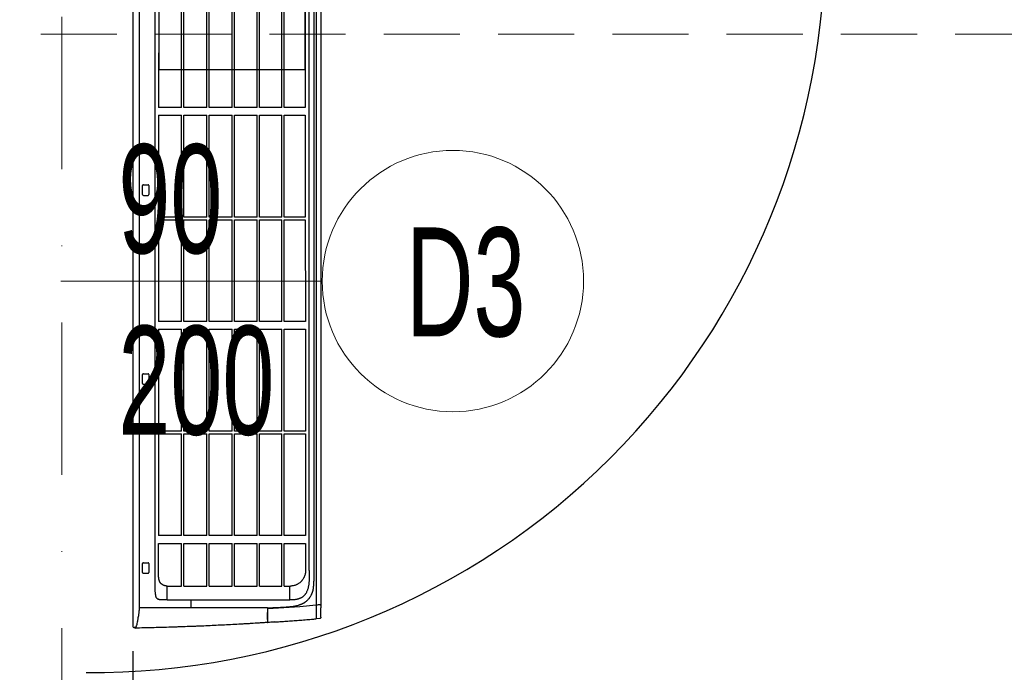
# Model space of a CAD drawing. Header units: inches. Extents: x 67073 to 287261, y -76160 to 48412.
# Tile 72 of 117: x 84219 to 84332, y -41602 to -41527. Entities that reach past the tile are written whole.
import ezdxf

# ---------------------------------------------------------------- set-up
doc = ezdxf.new("R2010")
doc.units = ezdxf.units.IN
doc.header["$MEASUREMENT"] = 0
doc.linetypes.add('DASHDOT', pattern=[1, 0.5, -0.25, 0, -0.25])
doc.linetypes.add('HIDDEN', pattern=[0.375, 0.25, -0.125])
for name, color, linetype in [('DVM_INDOOR', 7, 'Continuous'), ('p--drzwi', 251, 'Continuous'), ('p--opis drzwi', 252, 'Continuous'), ('p--podciąg', 61, 'Continuous')]:
    doc.layers.add(name, color=color, linetype=linetype)
doc.layers.add('p--dach', color=2, linetype='Continuous', lineweight=30)
doc.layers.add('p--osie konstr', color=1, linetype='DASHDOT', lineweight=15)
doc.styles.add('STYL-1', font='Arial Narrow.ttf', dxfattribs={"width": 0.75})

# ---------------------------------------------------------------- blocks, each defined once
blk = doc.blocks.new('drzwi-90-100')
blk.add_arc((10.8, 3.23), 84.15, 359.5233, 90.4767)
blk = doc.blocks.new('RAC_ID_WM_AIRISE_WF_820X299X215_WF_T_BL')
at = {"layer": 'DVM_INDOOR', "color": 0}
for p, q in [((-409, 0), (-410, -2.5)), ((-409, 0), (409, 0)), ((-386.7, -7), (386.7, -7)), ((-386.7, -66), (-386.7, -7)), ((-346.1, -10.7), (-335.9, -10.7)), ((-129.1, -10.7), (-118.9, -10.7)), ((87.9, -10.7), (98.1, -10.7)), ((-347.1, -11.7), (-347.1, -16.9)), ((-335.9, -17.9), (-346.1, -17.9)), ((-334.9, -11.7), (-334.9, -16.9)), ((-130.1, -11.7), (-130.1, -16.9)), ((-118.9, -17.9), (-129.1, -17.9)), ((-117.9, -11.7), (-117.9, -16.9)), ((86.9, -11.7), (86.9, -16.9)), ((98.1, -17.9), (87.9, -17.9)), ((99.1, -11.7), (99.1, -16.9)), ((-367.3, -25.3), (367.3, -25.3)), ((-351.7, -28.8), (-312.7, -28.8)), ((-312.7, -28.8), (-312.7, -55.2)), ((-186.8, -28.9), (-303.8, -28.9)), ((-303.8, -55.2), (-303.8, -28.9)), ((-186.8, -28.9), (-186.8, -55.2)), ((-66.9, -29), (-183.9, -28.9)), ((-183.9, -55.2), (-183.9, -28.9)), ((-66.9, -28.9), (-66.9, -55.2)), ((-57.9, -55.2), (-57.9, -28.9)), ((58.9, -29.1), (-57.9, -29)), ((58.9, -29.1), (58.9, -55.2)), ((178.8, -29.1), (61.9, -29.1)), ((61.9, -55.2), (61.9, -29.1)), ((178.8, -28.9), (178.8, -55.2)), ((187.7, -55.2), (187.7, -28.9)), ((354.5, -29.2), (187.7, -29.1)), ((231.5, -29.1), (231.5, -197.4)), ((354.5, -29.2), (231.5, -29.2)), ((-377.7, -38.8), (-377.7, -179.9)), ((-377.7, -38.8), (-361.7, -38.8)), ((-361.7, -38.8), (-361.7, -55.2)), ((-361.7, -55.2), (-312.7, -55.2)), ((-303.8, -55.2), (-186.8, -55.2)), ((-183.9, -55.2), (-66.9, -55.2)), ((-57.9, -55.2), (58.9, -55.2)), ((61.9, -55.2), (178.8, -55.2)), ((187.7, -55.2), (362, -55.2)), ((-377.7, -66), (-386.7, -66)), ((-386.7, -153.9), (-386.7, -66)), ((-361.7, -58), (-361.7, -84.5)), ((-361.7, -58), (-312.7, -58)), ((-312.7, -58), (-312.7, -84.5)), ((-303.8, -84.5), (-303.8, -58)), ((-303.8, -58), (-186.8, -58)), ((-186.8, -58), (-186.8, -84.5)), ((-183.9, -84.5), (-183.9, -58)), ((-183.9, -58), (-66.9, -58)), ((-66.9, -58), (-66.9, -84.5)), ((-57.9, -84.5), (-57.9, -58)), ((-57.9, -58), (58.9, -58)), ((58.9, -58), (58.9, -84.5)), ((61.9, -84.5), (61.9, -58)), ((61.9, -58), (178.8, -58)), ((178.8, -58), (178.8, -84.5)), ((187.7, -84.5), (187.7, -58)), ((187.7, -58), (362, -58)), ((-361.7, -84.5), (-312.7, -84.5)), ((-361.7, -87.2), (-361.7, -113.5)), ((-361.7, -87.2), (-312.7, -87.2)), ((-312.7, -87.2), (-312.7, -113.5)), ((-303.8, -84.5), (-186.8, -84.5)), ((-303.8, -113.5), (-303.8, -87.2)), ((-303.8, -87.2), (-186.8, -87.2)), ((-186.8, -87.2), (-186.8, -113.5)), ((-183.9, -84.5), (-66.9, -84.5)), ((-183.9, -113.5), (-183.9, -87.2)), ((-183.9, -87.2), (-66.9, -87.2)), ((-66.9, -87.2), (-66.9, -113.5)), ((-57.9, -84.5), (58.9, -84.5)), ((-57.9, -113.5), (-57.9, -87.2)), ((-57.9, -87.2), (58.9, -87.2)), ((58.9, -87.2), (58.9, -113.5)), ((61.9, -84.5), (178.8, -84.5)), ((61.9, -113.5), (61.9, -87.2)), ((61.9, -87.2), (178.8, -87.2)), ((178.8, -87.2), (178.8, -113.5)), ((187.7, -84.5), (362, -84.5)), ((187.7, -113.5), (187.7, -87.2)), ((187.7, -87.2), (362, -87.2)), ((-361.7, -113.5), (-312.7, -113.5)), ((-361.7, -116.3), (-361.7, -142.2)), ((-361.7, -116.3), (-312.7, -116.3)), ((-312.7, -116.3), (-312.7, -142.2)), ((-303.8, -113.5), (-186.8, -113.5)), ((-303.8, -142.2), (-303.8, -116.3)), ((-303.8, -116.3), (-186.8, -116.3)), ((-186.8, -116.3), (-186.8, -142.2)), ((-183.9, -113.5), (-66.9, -113.5)), ((-183.9, -142.2), (-183.9, -116.3)), ((-183.9, -116.3), (-66.9, -116.3)), ((-66.9, -116.3), (-66.9, -142.2)), ((-57.9, -113.5), (58.9, -113.5)), ((-57.9, -142.2), (-57.9, -116.3)), ((-57.9, -116.3), (58.9, -116.3)), ((58.9, -116.3), (58.9, -142.2)), ((61.9, -113.5), (178.8, -113.5)), ((61.9, -142.2), (61.9, -116.3)), ((61.9, -116.3), (178.8, -116.3)), ((178.8, -116.3), (178.8, -142.2)), ((187.7, -113.5), (362, -113.5)), ((187.7, -142.2), (187.7, -116.3)), ((187.7, -116.3), (362, -116.3)), ((-404.1, -146), (-404.1, -146)), ((-361.7, -142.2), (-312.7, -142.2)), ((-361.7, -144.9), (-361.7, -170.4)), ((-361.7, -144.9), (-312.7, -144.9)), ((-312.7, -144.9), (-312.7, -170.4)), ((-303.8, -142.2), (-186.8, -142.2)), ((-303.8, -170.4), (-303.8, -144.9)), ((-303.8, -144.9), (-186.8, -144.9)), ((-186.8, -144.9), (-186.8, -170.4)), ((-183.9, -142.2), (-66.9, -142.2)), ((-183.9, -170.4), (-183.9, -144.9)), ((-183.9, -144.9), (-66.9, -144.9)), ((-66.9, -144.9), (-66.9, -170.4)), ((-57.9, -142.2), (58.9, -142.2)), ((-57.9, -170.4), (-57.9, -144.9)), ((-57.9, -144.9), (58.9, -144.9)), ((58.9, -144.9), (58.9, -170.4)), ((61.9, -142.2), (178.8, -142.2)), ((61.9, -170.4), (61.9, -144.9)), ((61.9, -144.9), (178.8, -144.9)), ((178.8, -144.9), (178.8, -170.4)), ((187.7, -142.2), (362, -142.2)), ((187.7, -170.4), (187.7, -144.9)), ((187.7, -144.9), (362, -144.9)), ((-403.5, -154.7), (-403.5, -154.7)), ((-403.2, -154.4), (-386.7, -154.4)), ((-400.8, -154.1), (-400.8, -154.1)), ((-385.5, -191.3), (-387.7, -154.4)), ((-386.7, -154.1), (-386.7, -154.1)), ((-377.7, -179.9), (-361.7, -179.9)), ((-361.7, -170.4), (-312.7, -170.4)), ((-361.7, -173.2), (-361.7, -180.4)), ((-361.7, -173.2), (-312.7, -173.2)), ((-312.7, -173.2), (-312.7, -197.8)), ((-303.8, -170.4), (-186.8, -170.4)), ((-303.8, -197.8), (-303.8, -173.2)), ((-303.8, -173.2), (-186.8, -173.2)), ((-186.8, -173.2), (-186.8, -197.7)), ((-183.9, -170.4), (-66.9, -170.4)), ((-183.9, -197.7), (-183.9, -173.2)), ((-183.9, -173.2), (-66.9, -173.2)), ((-66.9, -173.2), (-66.9, -197.6)), ((-57.9, -170.4), (58.9, -170.4)), ((-57.9, -197.6), (-57.9, -173.2)), ((-57.9, -173.2), (58.9, -173.2)), ((58.9, -173.2), (58.9, -197.5)), ((61.9, -170.4), (178.8, -170.4)), ((61.9, -197.5), (61.9, -173.2)), ((61.9, -173.2), (178.8, -173.2)), ((178.8, -173.2), (178.8, -197.4)), ((187.7, -170.4), (362, -170.4)), ((187.7, -197.4), (187.7, -173.2)), ((187.7, -173.2), (362, -173.2)), ((-383.6, -210.1), (-385.5, -191.3)), ((-312.7, -197.8), (-344.1, -197.8)), ((-186.8, -197.7), (-303.8, -197.8)), ((-66.9, -197.6), (-183.9, -197.7)), ((58.9, -197.5), (-57.9, -197.6)), ((178.8, -197.4), (61.9, -197.5)), ((347.9, -197.3), (187.7, -197.4)), ((231.5, -197.3), (347.3, -197.3)), ((-399, -214.1), (-399.4, -209.8)), ((-383.6, -210.1), (-399.4, -209.8)), ((-344.4, -210.1), (-383.6, -210.1)), ((-383.2, -214.4), (-383.2, -215.5)), ((-46.2, -210.1), (-344.4, -210.1)), ((344.4, -210.1), (-46.2, -210.1)), ((-397.5, -215.5), (-386.6, -215.5)), ((383.2, -215.5), (-383.2, -215.5))]:
    blk.add_line(p, q, dxfattribs=at)
for centre, start, end in [((-346.1, -11.7), 90, 179.9999), ((-335.9, -11.7), 0.0001, 90), ((-129.1, -11.7), 90, 179.9999), ((-118.9, -11.7), 0.0001, 90), ((87.9, -11.7), 90, 179.9999), ((98.1, -11.7), 0.0001, 90), ((-346.1, -16.9), 180.0039, 270), ((-335.9, -16.9), 270, 359.9961), ((-129.1, -16.9), 180.0039, 270), ((-118.9, -16.9), 270, 359.9961), ((87.9, -16.9), 180.0039, 270), ((98.1, -16.9), 270, 359.9961)]:
    blk.add_arc(centre, 1, start, end, dxfattribs=at)
blk.add_ellipse((-403.3, -153.8), major_axis=(0.278, 0.113), ratio=1, start_param=2.821263, end_param=4.255417, dxfattribs=at)
for points, knots in [([(-403.6, -153.8), (-403.6, -153.5), (-403.7, -153.1), (-403.7, -152.3), (-403.8, -151.1), (-404, -148.4), (-404.1, -146.1), (-404.4, -141.4), (-404.7, -136.8), (-405, -132.1), (-405.1, -129.8), (-405.2, -129), (-405.2, -127.4), (-405.3, -126.6), (-405.5, -122.7), (-405.7, -119.6), (-406.2, -110.2), (-406.5, -103.9), (-407.1, -91.3), (-407.4, -85), (-407.8, -77.1), (-407.8, -75.5), (-408, -72.3), (-408, -70.7), (-408.2, -66), (-408.3, -62.8), (-408.5, -58.1), (-408.6, -56.5), (-408.7, -53.3), (-408.7, -51.7), (-408.9, -47), (-409, -43.8), (-409.2, -37.5), (-409.3, -34.3), (-409.4, -27.9), (-409.5, -24.8), (-409.8, -15.2), (-409.9, -8.9), (-410, -2.5)], [0, 0, 0, 0, 0.007812, 0.007812, 0.015625, 0.03125, 0.0625, 0.0625, 0.125, 0.15625, 0.15625, 0.171875, 0.171875, 0.1875, 0.1875, 0.25, 0.25, 0.375, 0.375, 0.5, 0.5, 0.53125, 0.53125, 0.5625, 0.5625, 0.625, 0.625, 0.65625, 0.65625, 0.6875, 0.6875, 0.75, 0.75, 0.8125, 0.8125, 0.875, 0.875, 1, 1, 1, 1]), ([(-409.2, -2.6), (-409.2, -2.5), (-409.2, -2.4), (-409.3, -2.3), (-409.3, -2.2), (-409.4, -2), (-409.5, -1.9), (-409.5, -1.7), (-409.5, -1.6), (-409.5, -1.6), (-409.5, -1.5), (-409.5, -1.5), (-409.5, -1.4), (-409.5, -1.2), (-409.4, -1.1), (-409.4, -1)], [0, 0, 0, 0, 0.125, 0.125, 0.25, 0.25, 0.5, 0.5, 0.625, 0.625, 0.65625, 0.6875, 0.75, 0.75, 1, 1, 1, 1]), ([(-407, -3.6), (-407.2, -3.5), (-407.4, -3.5), (-407.9, -3.3), (-408, -3.2), (-408.3, -3.1), (-408.3, -3.1), (-408.4, -3.1), (-408.4, -3), (-408.6, -3), (-408.7, -2.9), (-408.9, -2.8), (-409, -2.7), (-409.2, -2.6)], [0, 0, 0, 0, 0.25, 0.25, 0.5, 0.5, 0.5625, 0.5625, 0.625, 0.625, 0.75, 0.75, 1, 1, 1, 1]), ([(-386.7, -7), (-388.5, -6.8), (-390.2, -6.6), (-392.4, -6.3), (-392.8, -6.3), (-393.7, -6.2), (-394.1, -6.1), (-395.4, -5.9), (-396.3, -5.8), (-397.9, -5.5), (-398.8, -5.3), (-400, -5.1), (-400.5, -5), (-401.3, -4.9), (-401.7, -4.8), (-403.8, -4.3), (-405.4, -4), (-407, -3.6)], [0, 0, 0, 0, 0.25, 0.25, 0.3125, 0.3125, 0.375, 0.375, 0.5, 0.5, 0.625, 0.625, 0.6875, 0.6875, 0.75, 0.75, 1, 1, 1, 1]), ([(-377.7, -38.8), (-377.7, -38.6), (-377.7, -38.3), (-377.7, -37.8), (-377.7, -37.3), (-377.7, -36.8), (-377.7, -36.4), (-377.7, -36), (-377.7, -35.6), (-377.7, -35.2), (-377.7, -34.9), (-377.7, -34.5), (-377.7, -34.2), (-377.7, -33.9), (-377.7, -33.5), (-377.7, -33), (-377.7, -32.5), (-377.7, -32.3), (-377.7, -32.1), (-377.7, -32), (-377.7, -32), (-377.7, -31.9), (-377.7, -31.9), (-377.7, -31.8), (-377.7, -31.8), (-377.7, -31.7), (-377.7, -31.5), (-377.7, -31.3), (-377.7, -31.1), (-377.6, -30.8), (-377.6, -30.5), (-377.5, -30.2), (-377.4, -29.9), (-377.4, -29.8), (-377.3, -29.7), (-377.3, -29.6), (-377.3, -29.5), (-377.3, -29.5), (-377.2, -29.4), (-377.2, -29.3), (-377.2, -29.2), (-377.1, -29.1), (-377.1, -29.1), (-377.1, -29), (-377, -28.9), (-377, -28.8), (-376.9, -28.8), (-376.9, -28.7), (-376.9, -28.7)], [0, 0, 0, 0, 0.050243, 0.098523, 0.144839, 0.189192, 0.231581, 0.272006, 0.310468, 0.346966, 0.381501, 0.414072, 0.444679, 0.473322, 0.500002, 0.578216, 0.62501, 0.638641, 0.650008, 0.659383, 0.668758, 0.672184, 0.675772, 0.679523, 0.683436, 0.687512, 0.708306, 0.729133, 0.750012, 0.781269, 0.812473, 0.843692, 0.874994, 0.883321, 0.891643, 0.899963, 0.90828, 0.916597, 0.924914, 0.933234, 0.941556, 0.949883, 0.958215, 0.966553, 0.9749, 0.983256, 0.991622, 1, 1, 1, 1]), ([(-374.8, -26.2), (-374.8, -26.3), (-375, -26.4), (-375.3, -26.6), (-375.8, -27.1), (-376.4, -27.8), (-376.7, -28.4), (-376.9, -28.7)], [0, 0, 0, 0, 0.041801, 0.201508, 0.361215, 0.680629, 1, 1, 1, 1]), ([(-374.7, -26.2), (-374.7, -26.2), (-374.7, -26.2), (-374.7, -26.2), (-374.7, -26.2), (-374.7, -26.2), (-374.7, -26.2), (-374.7, -26.2), (-374.7, -26.2), (-374.7, -26.2), (-374.7, -26.2), (-374.7, -26.2), (-374.7, -26.2), (-374.7, -26.2), (-374.7, -26.2), (-374.7, -26.2), (-374.6, -26.2), (-374.6, -26.2), (-374.6, -26.2), (-374.4, -26.2), (-374.4, -26.2), (-374.1, -26.1), (-374, -26.1), (-373.5, -26), (-373.2, -25.9), (-372.6, -25.8), (-372.3, -25.8), (-371.7, -25.7), (-371.4, -25.6), (-370.7, -25.5), (-370.4, -25.5), (-370, -25.4), (-369.8, -25.4), (-369.5, -25.4), (-369.3, -25.4), (-368.5, -25.3), (-367.9, -25.3), (-367.3, -25.3)], [0, 0, 0, 0, 0.000122, 0.000122, 0.000244, 0.000244, 0.000488, 0.000488, 0.000977, 0.000977, 0.001953, 0.001953, 0.003906, 0.003906, 0.007813, 0.007813, 0.015625, 0.015625, 0.03125, 0.03125, 0.0625, 0.0625, 0.125, 0.125, 0.25, 0.25, 0.375, 0.375, 0.5, 0.5, 0.625, 0.625, 0.6875, 0.6875, 0.75, 0.75, 1, 1, 1, 1]), ([(-361.7, -38.8), (-361.7, -38.6), (-361.7, -38.4), (-361.7, -38), (-361.7, -37.8), (-361.6, -37.4), (-361.6, -37.2), (-361.5, -36.9), (-361.5, -36.9), (-361.5, -36.8), (-361.5, -36.7), (-361.5, -36.6), (-361.4, -36.5), (-361.3, -36), (-361.2, -35.6), (-360.9, -34.9), (-360.8, -34.5), (-360.5, -34), (-360.4, -33.8), (-360.3, -33.6), (-360.2, -33.6), (-360.2, -33.5), (-360.1, -33.4), (-360, -33.3), (-359.7, -32.8), (-359.5, -32.5), (-359.1, -32.1), (-359, -31.9), (-358.7, -31.7), (-358.5, -31.5), (-358.3, -31.3), (-358.2, -31.2), (-358.1, -31.1), (-358, -31.1), (-358, -31), (-357.8, -30.9), (-357.6, -30.8), (-357.5, -30.7)], [0, 0, 0, 0, 0.0625, 0.0625, 0.125, 0.125, 0.1875, 0.1875, 0.203125, 0.203125, 0.21875, 0.21875, 0.25, 0.25, 0.375, 0.375, 0.5, 0.5, 0.5625, 0.5625, 0.578125, 0.578125, 0.59375, 0.625, 0.625, 0.75, 0.75, 0.8125, 0.8125, 0.875, 0.875, 0.90625, 0.921875, 0.921875, 0.9375, 0.9375, 1, 1, 1, 1]), ([(-351.7, -28.8), (-352, -28.8), (-352.2, -28.8), (-352.7, -28.9), (-353.3, -28.9), (-354, -29.1), (-354.5, -29.2), (-354.8, -29.3), (-354.9, -29.3), (-355, -29.4), (-355, -29.4), (-355.2, -29.5), (-355.3, -29.5), (-355.7, -29.7), (-356.2, -29.9), (-356.8, -30.2), (-357.3, -30.5), (-357.5, -30.7)], [0, 0, 0, 0, 0.125, 0.125, 0.25, 0.375, 0.5, 0.5, 0.53125, 0.53125, 0.5625, 0.5625, 0.625, 0.625, 0.75, 0.875, 1, 1, 1, 1]), ([(-403.5, -154.7), (-403.5, -154.7), (-403.5, -154.6), (-403.5, -154.6), (-403.5, -154.5), (-403.4, -154.5), (-403.4, -154.4), (-403.3, -154.4), (-403.3, -154.4), (-403.2, -154.4)], [0, 0, 0, 0, 0.25, 0.25, 0.5, 0.5, 0.75, 0.75, 1, 1, 1, 1]), ([(-403, -162.6), (-403, -162), (-403.2, -159.4), (-403.4, -156.8), (-403.5, -154.7)], [0, 0, 0, 0, 0.211741, 1, 1, 1, 1]), ([(-400.8, -154.1), (-400.9, -154.1), (-401, -154.1), (-401.2, -154.1), (-401.3, -154.1), (-401.6, -154.1), (-401.7, -154.1), (-401.9, -154.1), (-402, -154.1), (-402.1, -154.1), (-402.2, -154.1), (-402.2, -154.1), (-402.3, -154.1), (-402.4, -154.1), (-402.6, -154.1), (-402.8, -154.1), (-402.9, -154.1), (-403, -154.1), (-403, -154.1), (-403, -154.1), (-403.1, -154.1), (-403.1, -154.1), (-403.2, -154.1), (-403.3, -154.1), (-403.3, -154.1), (-403.3, -154.1), (-403.3, -154.1)], [0, 0, 0, 0, 0.0625, 0.0625, 0.125, 0.125, 0.25, 0.25, 0.3125, 0.3125, 0.34375, 0.34375, 0.375, 0.375, 0.5, 0.5, 0.625, 0.625, 0.65625, 0.65625, 0.6875, 0.75, 0.75, 0.875, 0.875, 1, 1, 1, 1]), ([(-400.1, -154.1), (-400.1, -154.1), (-400.1, -154.1), (-400.1, -154.1), (-400.2, -154.1), (-400.2, -154.1), (-400.2, -154.1), (-400.2, -154.1), (-400.2, -154.1), (-400.3, -154.1), (-400.3, -154.1), (-400.3, -154.1), (-400.3, -154.1), (-400.3, -154.1), (-400.4, -154.1), (-400.4, -154.1), (-400.4, -154.1), (-400.4, -154.1), (-400.5, -154.1), (-400.5, -154.1), (-400.6, -154.1), (-400.6, -154.1), (-400.7, -154.1), (-400.7, -154.1), (-400.8, -154.1), (-400.8, -154.1), (-400.8, -154.1)], [0, 0, 0, 0, 0.015625, 0.015625, 0.03125, 0.0625, 0.0625, 0.125, 0.125, 0.1875, 0.25, 0.25, 0.28125, 0.28125, 0.3125, 0.375, 0.375, 0.5, 0.5, 0.625, 0.625, 0.75, 0.75, 0.875, 0.875, 1, 1, 1, 1]), ([(-400.1, -154.1), (-398.8, -154.1), (-397.5, -154.1), (-394.8, -154.1), (-393.5, -154.1), (-392.1, -154.1)], [0, 0, 0, 0, 0.5, 0.5, 1, 1, 1, 1]), ([(-386.7, -153.9), (-386.7, -154.7), (-386.7, -154.8), (-386.7, -154.8), (-386.6, -155.9), (-386.6, -157), (-386.6, -158.6), (-386.6, -159.1), (-386.5, -160.2), (-386.5, -160.7), (-386.5, -161.8), (-386.5, -162.4), (-386.4, -163.4), (-386.4, -164), (-386.3, -165.1), (-386.3, -165.6), (-386.3, -166.7), (-386.2, -167.2), (-386.2, -168.3), (-386.2, -168.8), (-386.1, -169.9), (-386.1, -170.4), (-386, -171.5), (-386, -172), (-385.9, -173.1), (-385.9, -173.6), (-385.8, -174.7), (-385.8, -175.3), (-385.7, -176.3), (-385.6, -176.9), (-385.6, -177.7), (-385.5, -178.2), (-385.5, -179), (-385.4, -179.8), (-385.4, -180.3), (-385.3, -180.6)], [-0.002701, -0.002701, -0.002701, -0.002701, 0, 0, 0, 0.125, 0.125, 0.1875, 0.1875, 0.25, 0.25, 0.3125, 0.3125, 0.375, 0.375, 0.4375, 0.4375, 0.5, 0.5, 0.5625, 0.5625, 0.625, 0.625, 0.6875, 0.6875, 0.75, 0.75, 0.8125, 0.8125, 0.875, 0.875, 0.90625, 0.9375, 0.96875, 1, 1, 1, 1]), ([(-403, -162.6), (-402.9, -164.4), (-402.7, -166.3), (-402.5, -170.1), (-402.3, -172.1), (-402.2, -174)], [0, 0, 0, 0, 0.5, 0.5, 1, 1, 1, 1]), ([(-402.2, -174), (-402.2, -174.1), (-402, -176.4), (-401.7, -181), (-401.1, -188.1), (-400.6, -195.4), (-400.1, -201.5), (-399.7, -205.8), (-399.5, -208.2), (-399.4, -209.3), (-399.4, -209.8)], [0, 0, 0, 0, 0.005408, 0.205712, 0.406016, 0.60632, 0.806624, 0.906776, 0.956852, 1, 1, 1, 1]), ([(-385.3, -180.6), (-385.3, -181), (-385.3, -181.4), (-385.2, -182.1), (-385.1, -182.9), (-385, -183.7), (-384.9, -184.3), (-384.8, -184.5), (-384.8, -184.9), (-384.7, -185.1), (-384.7, -185.5), (-384.6, -185.7), (-384.6, -186), (-384.5, -186.2), (-384.4, -186.6), (-384.4, -186.8), (-384.3, -187.2), (-384.3, -187.4), (-384, -188.3), (-383.8, -189.1), (-383.5, -190.2), (-383.3, -190.6), (-383.1, -191.1), (-383.1, -191.3), (-382.9, -191.7), (-382.9, -191.9), (-382.7, -192.2), (-382.7, -192.4), (-382.5, -192.8), (-382.4, -192.9), (-382.3, -193.3), (-382.2, -193.5), (-382.1, -193.8), (-382, -194), (-381.8, -194.4), (-381.7, -194.5), (-381.5, -194.9), (-381.4, -195.1), (-381.3, -195.4), (-381.2, -195.6), (-381, -195.9), (-380.9, -196.1), (-380.7, -196.4), (-380.6, -196.6), (-380.4, -196.9), (-380.3, -196.9), (-380.2, -197.1), (-380.2, -197.2), (-380, -197.4), (-379.9, -197.6), (-379.7, -197.9), (-379.5, -198.1), (-379.2, -198.6), (-378.9, -198.9), (-378.5, -199.3), (-378.4, -199.5), (-378.2, -199.8), (-378, -199.9), (-377.7, -200.2), (-377.6, -200.4), (-377.3, -200.6), (-377.2, -200.8), (-376.7, -201.2), (-376.4, -201.5), (-376, -201.8), (-375.8, -202), (-375.5, -202.2), (-375.5, -202.2), (-375.3, -202.3), (-375.2, -202.4), (-375, -202.6), (-374.8, -202.7), (-374.5, -202.9), (-374.3, -203), (-373.8, -203.4), (-373.4, -203.6), (-372.7, -204), (-372.4, -204.2), (-371.6, -204.5), (-371.2, -204.7), (-370.7, -205), (-370.5, -205), (-370.1, -205.2), (-369.7, -205.4), (-369.3, -205.5), (-369, -205.6), (-368.9, -205.6), (-368.7, -205.7), (-368.6, -205.7), (-368.1, -205.9), (-367.7, -206), (-366.9, -206.3), (-366.5, -206.4), (-365.9, -206.5), (-365.7, -206.5), (-365.3, -206.6), (-365.1, -206.7), (-364.5, -206.8), (-364.1, -206.8), (-363.3, -207), (-362.8, -207), (-362.4, -207)], [0, 0, 0, 0, 0.03125, 0.03125, 0.0625, 0.09375, 0.09375, 0.109375, 0.109375, 0.125, 0.125, 0.140625, 0.140625, 0.15625, 0.15625, 0.171875, 0.171875, 0.1875, 0.1875, 0.25, 0.25, 0.28125, 0.28125, 0.296875, 0.296875, 0.3125, 0.3125, 0.328125, 0.328125, 0.34375, 0.34375, 0.359375, 0.359375, 0.375, 0.375, 0.390625, 0.390625, 0.40625, 0.40625, 0.421875, 0.421875, 0.4375, 0.4375, 0.453125, 0.453125, 0.460938, 0.460938, 0.46875, 0.46875, 0.484375, 0.484375, 0.5, 0.5, 0.53125, 0.53125, 0.546875, 0.546875, 0.5625, 0.5625, 0.578125, 0.578125, 0.59375, 0.59375, 0.625, 0.625, 0.640625, 0.640625, 0.648438, 0.648438, 0.65625, 0.65625, 0.671875, 0.671875, 0.6875, 0.6875, 0.71875, 0.71875, 0.75, 0.75, 0.78125, 0.78125, 0.796875, 0.796875, 0.8125, 0.828125, 0.828125, 0.835938, 0.835938, 0.84375, 0.84375, 0.875, 0.875, 0.90625, 0.90625, 0.921875, 0.921875, 0.9375, 0.9375, 0.96875, 0.96875, 1, 1, 1, 1]), ([(-343.7, -201.9), (-344.6, -201.9), (-346.1, -201.9), (-348.1, -201.9), (-349.2, -201.9), (-349.9, -201.9), (-350.3, -201.9), (-350.7, -201.9), (-351.1, -201.9), (-351.4, -201.9), (-351.6, -201.9), (-351.9, -201.9), (-352.2, -201.9), (-352.4, -201.9), (-352.7, -201.9), (-352.9, -201.9), (-353.1, -201.9), (-353.3, -201.9), (-353.5, -201.9), (-353.8, -201.9), (-354, -201.9), (-354.2, -201.9), (-354.6, -201.9), (-355.2, -201.9), (-356.1, -201.8), (-357.2, -201.7), (-358.5, -201.6), (-359.7, -201.5), (-360.9, -201.3), (-362.2, -201.1), (-363.5, -200.8), (-365, -200.4), (-366.4, -199.9), (-367.8, -199.4), (-369.2, -198.7), (-370.3, -198.1), (-371.1, -197.5), (-371.7, -197), (-372.2, -196.6), (-372.8, -196), (-373.4, -195.3), (-374, -194.6), (-374.6, -193.8), (-375.1, -193), (-375.5, -192.1), (-375.9, -191.3), (-376.2, -190.5), (-376.5, -189.8), (-376.7, -189), (-376.9, -188.2), (-377.1, -187.4), (-377.3, -186.5), (-377.4, -185.5), (-377.6, -184.2), (-377.7, -183), (-377.7, -182.1), (-377.7, -181.5), (-377.7, -181), (-377.7, -180.7), (-377.7, -180.5), (-377.7, -180.2), (-377.7, -180), (-377.7, -179.9)], [0, 0, 0, 0, 0.054634, 0.09368, 0.117139, 0.12501, 0.135328, 0.143977, 0.150955, 0.156263, 0.161981, 0.167496, 0.172806, 0.177913, 0.182816, 0.187515, 0.191786, 0.196121, 0.200521, 0.204985, 0.209515, 0.214109, 0.218768, 0.234641, 0.250021, 0.276705, 0.302529, 0.32751, 0.351669, 0.375027, 0.406982, 0.437525, 0.469414, 0.50002, 0.531872, 0.562505, 0.578311, 0.593969, 0.609519, 0.625002, 0.645762, 0.666664, 0.686893, 0.707473, 0.728481, 0.74999, 0.766484, 0.783395, 0.800746, 0.818561, 0.836861, 0.855667, 0.874995, 0.905597, 0.937494, 0.953076, 0.968747, 0.976023, 0.984374, 0.986873, 0.992082, 1, 1, 1, 1]), ([(-344.1, -197.8), (-344.7, -197.8), (-345.3, -197.8), (-346.1, -197.7), (-346.2, -197.7), (-346.5, -197.6), (-346.6, -197.6), (-347.1, -197.5), (-347.4, -197.5), (-348.2, -197.3), (-348.8, -197.1), (-349.9, -196.8), (-350.5, -196.6), (-351.1, -196.3), (-351.3, -196.2), (-351.5, -196.1), (-351.7, -196.1), (-351.7, -196), (-352.1, -195.9), (-352.3, -195.7), (-353.1, -195.3), (-353.6, -195), (-354.5, -194.4), (-355, -194), (-355.7, -193.5), (-355.9, -193.3), (-356.2, -193), (-356.3, -192.9), (-356.5, -192.8), (-356.5, -192.7), (-356.6, -192.6), (-356.7, -192.6), (-357.1, -192.1), (-357.5, -191.7), (-358.2, -190.8), (-358.5, -190.3), (-359.2, -189.4), (-359.5, -188.9), (-359.8, -188.3), (-359.9, -188.2), (-359.9, -188), (-360, -187.9), (-360, -187.8), (-360.2, -187.5), (-360.3, -187.2), (-360.7, -186.4), (-361, -185.3), (-361.3, -184.3), (-361.5, -183.4), (-361.5, -183.2), (-361.6, -182.7), (-361.6, -182.6), (-361.6, -182.4), (-361.6, -182.3), (-361.6, -182.2), (-361.6, -182.1), (-361.7, -181.5), (-361.7, -180.9), (-361.7, -180.4)], [0, 0, 0, 0, 0.0625, 0.0625, 0.078125, 0.078125, 0.09375, 0.09375, 0.125, 0.125, 0.1875, 0.1875, 0.25, 0.25, 0.265625, 0.273437, 0.273437, 0.28125, 0.28125, 0.3125, 0.3125, 0.375, 0.375, 0.4375, 0.4375, 0.46875, 0.46875, 0.484375, 0.484375, 0.492187, 0.492187, 0.5, 0.5, 0.5625, 0.5625, 0.625, 0.625, 0.6875, 0.6875, 0.703125, 0.703125, 0.710937, 0.710937, 0.71875, 0.75, 0.75, 0.8125, 0.875, 0.875, 0.90625, 0.90625, 0.921875, 0.921875, 0.929687, 0.929687, 0.9375, 0.9375, 1, 1, 1, 1]), ([(-397.5, -215.5), (-397.6, -215.5), (-397.7, -215.5), (-397.9, -215.4), (-398, -215.4), (-398.1, -215.3), (-398.2, -215.3), (-398.4, -215.2), (-398.4, -215.1), (-398.6, -215), (-398.6, -215), (-398.8, -214.8), (-398.8, -214.7), (-398.9, -214.6), (-398.9, -214.5), (-399, -214.3), (-399, -214.2), (-399, -214.1)], [0, 0, 0, 0, 0.125, 0.125, 0.25, 0.25, 0.375, 0.375, 0.5, 0.5, 0.625, 0.625, 0.75, 0.75, 0.875, 0.875, 1, 1, 1, 1]), ([(-362.4, -207), (-362.1, -207.1), (-361.7, -207.1), (-360.9, -207.2), (-360.6, -207.2), (-359.8, -207.3), (-359.4, -207.3), (-358.7, -207.3), (-358.3, -207.4), (-357.5, -207.4), (-357.2, -207.4), (-356.4, -207.4), (-356, -207.5), (-354.9, -207.5), (-354.2, -207.5), (-353.2, -207.6), (-353, -207.6), (-352.7, -207.6), (-352.5, -207.6), (-351.9, -207.6), (-351.5, -207.6), (-350.8, -207.6), (-350.4, -207.6), (-349.6, -207.6), (-349.3, -207.6), (-348.7, -207.6), (-348.5, -207.6), (-348.1, -207.6), (-347.9, -207.6), (-347.4, -207.6), (-347, -207.6), (-346.2, -207.6), (-345.9, -207.6), (-345.1, -207.6), (-344.7, -207.6), (-344.4, -207.6)], [0, 0, 0, 0, 0.0625, 0.0625, 0.125, 0.125, 0.1875, 0.1875, 0.25, 0.25, 0.3125, 0.3125, 0.375, 0.375, 0.5, 0.5, 0.53125, 0.53125, 0.5625, 0.5625, 0.625, 0.625, 0.6875, 0.6875, 0.75, 0.75, 0.78125, 0.78125, 0.8125, 0.8125, 0.875, 0.875, 0.9375, 0.9375, 1, 1, 1, 1]), ([(-383.2, -215.5), (-383.5, -215.5), (-383.8, -215.5), (-384.2, -215.5), (-384.3, -215.5), (-384.6, -215.5), (-384.7, -215.5), (-385, -215.5), (-385.2, -215.5), (-385.4, -215.5), (-385.6, -215.5), (-386, -215.5), (-386.3, -215.5), (-386.6, -215.5)], [0, 0, 0, 0, 0.25, 0.25, 0.375, 0.375, 0.5, 0.5, 0.625, 0.625, 0.75, 0.75, 1, 1, 1, 1])]:
    blk.add_open_spline(points, degree=3, knots=knots, dxfattribs=at)
for points, degree in [([(-386.7, -7), (-386.7, -7), (-386.7, -7), (-386.7, -7)], 3), ([(-386.7, -154.1), (-388.5, -154.1), (-390.3, -154.1), (-392.1, -154.1)], 3), ([(-343.7, -201.9), (0, -201.9)], 1), ([(0, -201.9), (343.7, -201.9)], 1), ([(-383.2, -214.4), (-383.3, -212.9), (-383.5, -211.5), (-383.6, -210.1)], 3), ([(-344.4, -207.6), (-245, -207.6), (-145.6, -207.6), (-46.2, -207.6)], 3), ([(-46.2, -207.6), (84, -207.6), (214.2, -207.6), (344.4, -207.6)], 3)]:
    blk.add_open_spline(points, degree=degree, dxfattribs=at)

msp = doc.modelspace()

# ---------------------------------------------------------------- linework, layer by layer
at = {"layer": 'p--dach', "color": 0, "linetype": 'HIDDEN', "lineweight": 20, "ltscale": 35}
msp.add_line((83368.585, -41529.123), (84648.585, -41529.123), dxfattribs=at)
at = {"layer": 'p--opis drzwi', "color": 0, "lineweight": 0}
msp.add_line((84254.024, -41557.473), (84224.024, -41557.473), dxfattribs=at)
msp.add_circle((84269.024, -41557.473), 15, dxfattribs=at)
at = {"layer": 'p--osie konstr', "color": 0, "linetype": 'DASHDOT', "ltscale": 35}
msp.add_line((84224.135, -41720.123), (84224.135, -41136.923), dxfattribs=at)
at = {"layer": 'p--podciąg', "color": 0, "linetype": 'HIDDEN', "ltscale": 30}
msp.add_line((84232.335, -41607.473), (84232.335, -41507.473), dxfattribs=at)

# ---------------------------------------------------------------- block references
at = {"layer": 'DVM_INDOOR', "color": 1, "xscale": 0.1000000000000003, "yscale": 0.1000000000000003, "zscale": 0.1000000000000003, "rotation": 90}
msp.add_blockref('RAC_ID_WM_AIRISE_WF_820X299X215_WF_T_BL', (84232.335, -41556.319), dxfattribs=at)
at = {"layer": 'p--drzwi', "color": 0, "rotation": 270}
msp.add_blockref('drzwi-90-100', (84224.385, -41507.473), dxfattribs=at)

# ---------------------------------------------------------------- texts
at = {"layer": 'p--opis drzwi', "color": 0, "lineweight": 0, "char_height": 12.5, "style": 'STYL-1'}
for s, insert, width, attachment_point in [('90\\P200', (84230.621, -41541.772), 17.2395, 1), ('D3', (84277.358, -41563.994), 98.6805, 9)]:
    msp.add_mtext(s, dxfattribs=dict(at, insert=insert, width=width, attachment_point=attachment_point))

doc.saveas('drawing.dxf')
